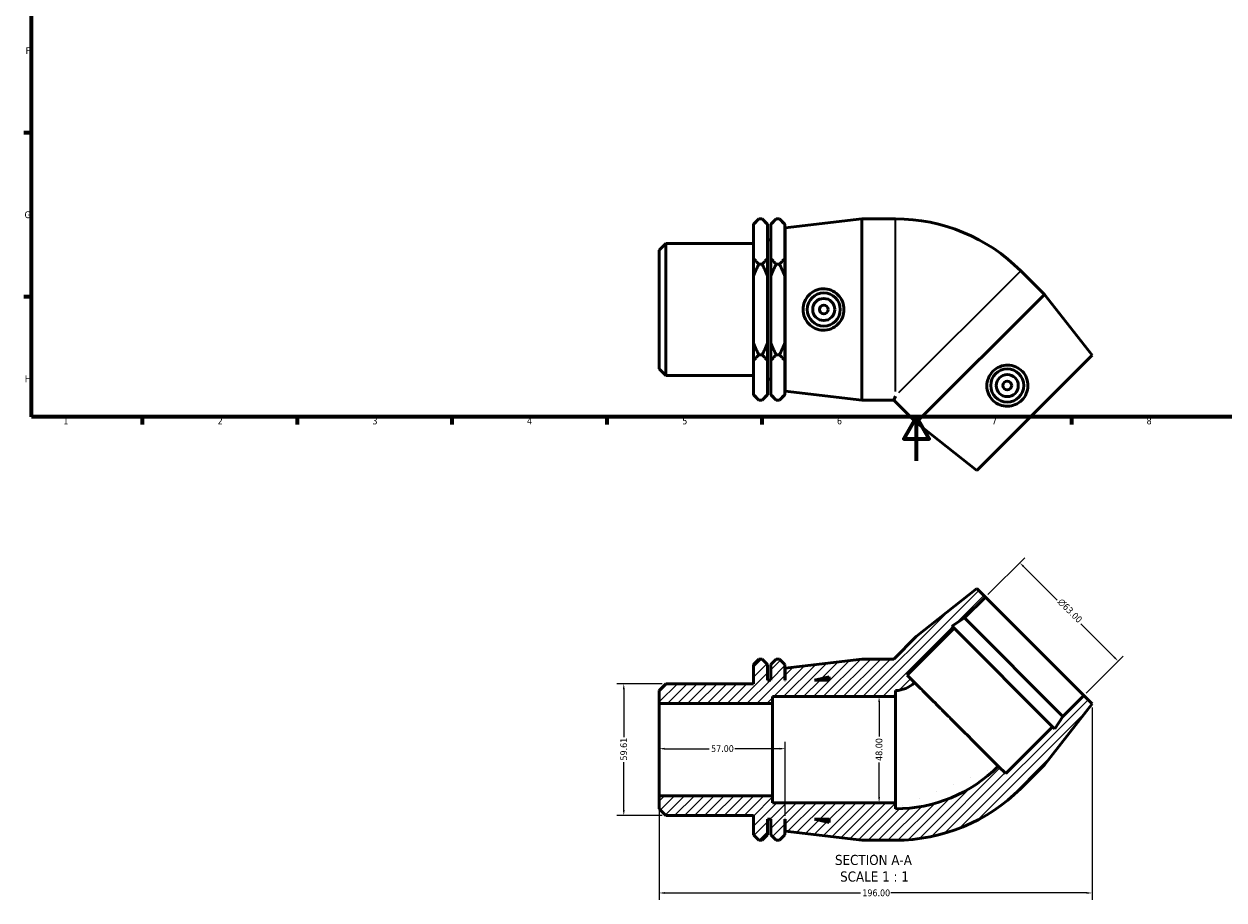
# Model space of a CAD drawing. Header units: millimetres. Extents: x 0 to 896, y -199 to 594.
# Tile 1 of 3: x 17 to 560, y -199 to 198. Entities that reach past the tile are written whole.
import ezdxf

# ---------------------------------------------------------------- set-up
doc = ezdxf.new("R2010")
doc.units = ezdxf.units.MM
for name, color, linetype, lineweight in [('Border (ANSI)', 7, 'Continuous', 70), ('Dimension (ANSI)', 7, 'Continuous', 25), ('Hatch (ANSI)', 7, 'Continuous', 18), ('Symbol (ANSI)', 7, 'Continuous', 25), ('Visible (ANSI)', 7, 'Continuous', 50), ('Visible Narrow (ANSI)', 7, 'Continuous', 35)]:
    doc.layers.add(name, color=color, linetype=linetype, lineweight=lineweight)
doc.styles.add('Label Text (ANSI)', font='tahoma.ttf')
doc.styles.add('Note Text (ANSI)', font='tahoma.ttf')
doc.dimstyles.new('Default - mm (ANSI)', dxfattribs={"dimtxt": 3.048, "dimasz": 2.5, "dimexe": 3.175, "dimexo": 1.6002, "dimgap": 0.8, "dimtad": 0, "dimtoh": 1, "dimrnd": 1e-08, "dimzin": 4, "dimdsep": 46, "dimtxsty": 'Note Text (ANSI)', "dimcen": 0.09, "dimdle": 10, "dimclrd": 256, "dimclre": 256, "dimclrt": 256, "dimadec": 1, "dimazin": 1, "dimtfac": 1, "dimtofl": 0, "dimtmove": 0, "dimatfit": 3, "dimfxl": 1, "dimtolj": 1, "dimtzin": 4, "dimlwd": -1, "dimlwe": -1, "dimarcsym": 0})

# ---------------------------------------------------------------- blocks, each defined once
blk = doc.blocks.new('Borders Default Border')
at = {"layer": 'Border (ANSI)'}
for p, q in [((20, 148.5), (16.55, 148.5)), ((20, 74.25), (16.55, 74.25)), ((70.08, 20), (70.08, 16.55)), ((140.17, 20), (140.17, 16.55)), ((210.25, 20), (210.25, 16.55)), ((280.33, 20), (280.33, 16.55)), ((350.42, 20), (350.42, 16.55)), ((490.58, 20), (490.58, 16.55))]:
    blk.add_line(p, q, dxfattribs=at)
at = {"layer": 'Border (ANSI)', "flags": 128}
for points in [[(20, 20), (20, 574), (821, 574), (821, 20), (20, 20)], [(420.5, 0), (420.5, 20), (414.73, 10), (426.27, 10), (420.5, 20)]]:
    blk.add_lwpolyline(points, dxfattribs=at)
at = {"layer": 'Border (ANSI)', "char_height": 3.05, "attachment_point": 7, "style": 'Note Text (ANSI)'}
for s, insert in [('F', (17.29, 184.1)), ('G', (16.81, 109.79)), ('H', (16.97, 35.6)), ('1', (34.35, 16.55)), ('2', (104.2, 16.55)), ('3', (174.26, 16.49)), ('4', (244.23, 16.55)), ('5', (314.48, 16.49)), ('6', (384.49, 16.49)), ('7', (454.6, 16.55)), ('8', (524.63, 16.48))]:
    blk.add_mtext(s, dxfattribs=dict(at, insert=insert))
blk = doc.blocks.new('*D7')
at = {"layer": 'Defpoints', "color": 0, "transparency": 16777216}
for p in [(500.03, -109.96), (304.03, -151.5), (500.03, -195.48)]:
    blk.add_point(p, dxfattribs=at)
at = {"layer": 'Dimension (ANSI)', "transparency": 16777216}
for p, q in [((500.03, -111.56), (500.03, -198.65)), ((304.03, -153.1), (304.03, -198.65)), ((306.53, -195.48), (395.19, -195.48)), ((497.53, -195.48), (408.87, -195.48))]:
    blk.add_line(p, q, dxfattribs=at)
for points in [[(306.53, -195.06), (306.53, -195.89), (304.03, -195.48)], [(497.53, -195.06), (497.53, -195.89), (500.03, -195.48)]]:
    blk.add_solid(points, dxfattribs=at)
at = {"layer": 'Dimension (ANSI)', "transparency": 16777216, "insert": (395.99, -193.89), "char_height": 3.048, "attachment_point": 1, "style": 'Note Text (ANSI)'}
blk.add_mtext('\\A1;196.00', dxfattribs=at)
blk = doc.blocks.new('*D8')
at = {"layer": 'Defpoints', "color": 0, "transparency": 16777216}
for p in [(304.03, -130.21), (361.03, -130.21), (361.03, -162.13)]:
    blk.add_point(p, dxfattribs=at)
at = {"layer": 'Dimension (ANSI)', "transparency": 16777216}
for p, q in [((306.53, -130.21), (326.73, -130.21)), ((358.53, -130.21), (338.33, -130.21)), ((361.03, -160.53), (361.03, -127.04))]:
    blk.add_line(p, q, dxfattribs=at)
for points in [[(306.53, -129.79), (306.53, -130.63), (304.03, -130.21)], [(358.53, -129.79), (358.53, -130.63), (361.03, -130.21)]]:
    blk.add_solid(points, dxfattribs=at)
at = {"layer": 'Dimension (ANSI)', "transparency": 16777216, "insert": (327.53, -128.62), "char_height": 3.048, "attachment_point": 1, "style": 'Note Text (ANSI)'}
blk.add_mtext('\\A1;57.00', dxfattribs=at)
blk = doc.blocks.new('*D9')
at = {"layer": 'Defpoints', "color": 0, "transparency": 16777216}
for p in [(307.01, -100.83), (288.01, -160.44), (307.01, -160.44)]:
    blk.add_point(p, dxfattribs=at)
at = {"layer": 'Dimension (ANSI)', "transparency": 16777216}
for p, q in [((305.41, -100.83), (284.84, -100.83)), ((288.01, -103.33), (288.01, -124.92)), ((288.01, -157.94), (288.01, -136.35)), ((305.41, -160.44), (284.84, -160.44))]:
    blk.add_line(p, q, dxfattribs=at)
for points in [[(287.59, -103.33), (288.43, -103.33), (288.01, -100.83)], [(287.59, -157.94), (288.43, -157.94), (288.01, -160.44)]]:
    blk.add_solid(points, dxfattribs=at)
at = {"layer": 'Dimension (ANSI)', "transparency": 16777216, "insert": (286.43, -135.55), "char_height": 3.048, "attachment_point": 1, "rotation": 90, "style": 'Note Text (ANSI)'}
blk.add_mtext('\\A1;59.61', dxfattribs=at)
blk = doc.blocks.new('*D10')
at = {"layer": 'Defpoints', "color": 0, "transparency": 16777216}
for p in [(467.22, -46.04), (451.67, -61.59), (496.21, -106.14)]:
    blk.add_point(p, dxfattribs=at)
at = {"layer": 'Dimension (ANSI)', "transparency": 16777216}
for p, q in [((452.8, -60.46), (469.47, -43.79)), ((468.99, -47.8), (484.14, -62.96)), ((510, -88.82), (494.85, -73.66)), ((497.34, -105.01), (514.01, -88.34))]:
    blk.add_line(p, q, dxfattribs=at)
for points in [[(469.28, -47.51), (468.69, -48.1), (467.22, -46.04)], [(510.3, -88.52), (509.71, -89.11), (511.77, -90.58)]]:
    blk.add_solid(points, dxfattribs=at)
at = {"layer": 'Dimension (ANSI)', "transparency": 16777216, "insert": (486.33, -61.9), "char_height": 3.048, "attachment_point": 1, "rotation": 315, "style": 'Note Text (ANSI)'}
blk.add_mtext('\\A1;\\fAIGDT|b0|i0;\\H3.0480;\\ln\\fTahoma|b0|i0;\\H3.0480;63.00', dxfattribs=at)
blk = doc.blocks.new('*D11')
at = {"layer": 'Defpoints', "color": 0, "transparency": 16777216}
for p in [(403.57, -106.63), (403.57, -154.63), (403.57, -154.63)]:
    blk.add_point(p, dxfattribs=at)
at = {"layer": 'Dimension (ANSI)', "transparency": 16777216}
for p, q in [((403.57, -109.13), (403.57, -124.75)), ((403.57, -152.13), (403.57, -136.52))]:
    blk.add_line(p, q, dxfattribs=at)
for points in [[(403.16, -109.13), (403.99, -109.13), (403.57, -106.63)], [(403.16, -152.13), (403.99, -152.13), (403.57, -154.63)]]:
    blk.add_solid(points, dxfattribs=at)
at = {"layer": 'Dimension (ANSI)', "transparency": 16777216, "insert": (401.98, -135.72), "char_height": 3.048, "attachment_point": 1, "rotation": 90, "style": 'Note Text (ANSI)'}
blk.add_mtext('\\A1;48.00', dxfattribs=at)

msp = doc.modelspace()

# ---------------------------------------------------------------- hatches: boundary and pattern name
at = {"layer": 'Hatch (ANSI)'}
h = msp.add_hatch(dxfattribs=at)
h.set_pattern_fill('ANSI31', color=256, scale=25.4, style=0)
h.set_pattern_definition([(45, (0, 0), (-2.245064, 2.245064), [])])
edge = h.paths.add_edge_path()
edge.add_ellipse((410.931, -91.428), major_axis=(0, -80.206), ratio=1, start_angle=0, end_angle=45)
edge.add_line((467.646, -148.142), (478.358, -137.43))
edge.add_line((478.358, -137.43), (500.031, -109.959))
edge.add_line((500.031, -109.959), (496.213, -106.14))
edge.add_line((496.213, -106.14), (486.785, -115.568))
edge.add_line((486.785, -115.568), (483.073, -121.284))
edge.add_line((483.073, -121.284), (482.071, -120.282))
edge.add_line((482.071, -120.282), (460.858, -141.496))
edge.add_line((460.858, -141.496), (457.516, -138.154))
edge.add_ellipse((410.931, -91.428), major_axis=(46.585, -46.727), ratio=1, start_angle=315.08684, end_angle=360, ccw=False)
edge.add_line((410.931, -157.409), (410.931, -154.634))
edge.add_line((410.931, -154.634), (355.331, -154.634))
edge.add_line((355.331, -154.634), (355.331, -151.499))
edge.add_line((355.331, -151.499), (304.031, -151.499))
edge.add_line((304.031, -151.499), (304.031, -157.461))
edge.add_line((304.031, -157.461), (307.012, -160.441))
edge.add_line((307.012, -160.441), (346.681, -160.441))
edge.add_line((346.681, -160.441), (346.681, -169.174))
edge.add_line((346.681, -169.174), (349.141, -171.634))
edge.add_line((349.141, -171.634), (350.634, -171.634))
edge.add_line((350.634, -171.634), (353.094, -169.174))
edge.add_line((353.094, -169.174), (353.094, -162.134))
edge.add_line((353.094, -162.134), (354.519, -162.134))
edge.add_line((354.519, -162.134), (354.519, -169.174))
edge.add_line((354.519, -169.174), (356.979, -171.634))
edge.add_line((356.979, -171.634), (358.471, -171.634))
edge.add_line((358.471, -171.634), (360.931, -169.174))
edge.add_line((360.931, -169.174), (360.931, -162.134))
edge.add_line((360.931, -162.134), (361.031, -162.134))
edge.add_line((361.031, -162.134), (361.031, -167.534))
edge.add_line((361.031, -167.534), (395.781, -171.634))
edge.add_line((395.781, -171.634), (410.931, -171.634))
h.paths.add_polyline_path([(381.031, -163.551), (374.365, -162.134), (381.031, -162.134)], flags=0)
edge = h.paths.add_edge_path()
edge.add_line((420.376, -79.447), (410.188, -89.634))
edge.add_line((410.188, -89.634), (395.781, -89.634))
edge.add_line((395.781, -89.634), (361.031, -93.734))
edge.add_line((361.031, -93.734), (361.031, -99.134))
edge.add_line((361.031, -99.134), (360.931, -99.134))
edge.add_line((360.931, -99.134), (360.931, -92.094))
edge.add_line((360.931, -92.094), (358.471, -89.634))
edge.add_line((358.471, -89.634), (356.979, -89.634))
edge.add_line((356.979, -89.634), (354.519, -92.094))
edge.add_line((354.519, -92.094), (354.519, -99.134))
edge.add_line((354.519, -99.134), (353.094, -99.134))
edge.add_line((353.094, -99.134), (353.094, -92.094))
edge.add_line((353.094, -92.094), (350.634, -89.634))
edge.add_line((350.634, -89.634), (349.141, -89.634))
edge.add_line((349.141, -89.634), (346.681, -92.094))
edge.add_line((346.681, -92.094), (346.681, -100.827))
edge.add_line((346.681, -100.827), (307.012, -100.827))
edge.add_line((307.012, -100.827), (304.031, -103.808))
edge.add_line((304.031, -103.808), (304.031, -109.769))
edge.add_line((304.031, -109.769), (355.331, -109.769))
edge.add_line((355.331, -109.769), (355.331, -106.634))
edge.add_line((355.331, -106.634), (410.931, -106.634))
edge.add_line((410.931, -106.634), (410.931, -103.859))
edge.add_ellipse((410.931, -91.428), major_axis=(0, -12.431), ratio=1, start_angle=0, end_angle=44.5391)
edge.add_line((419.651, -100.289), (416.31, -96.948))
edge.add_line((416.31, -96.948), (437.523, -75.735))
edge.add_line((437.523, -75.735), (436.521, -74.733))
edge.add_line((436.521, -74.733), (442.237, -71.021))
edge.add_line((442.237, -71.021), (451.665, -61.593))
edge.add_line((451.665, -61.593), (447.847, -57.774))
edge.add_line((447.847, -57.774), (420.376, -79.447))
h.paths.add_polyline_path([(374.365, -99.134), (381.031, -97.717), (381.031, -99.134)], flags=0)

# ---------------------------------------------------------------- linework, layer by layer
at = {"layer": 'Visible (ANSI)'}
for p, q in [((346.681, 107.048), (349.141, 109.508)), ((350.634, 109.508), (349.141, 109.508)), ((353.094, 107.048), (350.634, 109.508)), ((354.519, 107.048), (356.979, 109.508)), ((358.471, 109.508), (356.979, 109.508)), ((360.931, 107.048), (358.471, 109.508)), ((361.031, 105.408), (395.781, 109.508)), ((395.781, 27.508), (395.781, 109.508)), ((395.781, 109.508), (410.931, 109.508)), ((346.681, 106.751), (346.681, 107.048)), ((346.681, 91.765), (346.681, 106.751)), ((353.094, 107.048), (353.094, 106.751)), ((353.094, 106.751), (353.094, 91.765)), ((354.519, 106.751), (354.519, 107.048)), ((354.519, 91.765), (354.519, 106.751)), ((360.931, 107.048), (360.931, 106.751)), ((360.931, 106.751), (360.931, 91.765)), ((361.031, 31.608), (361.031, 105.408)), ((304.031, 95.334), (307.012, 98.315)), ((307.012, 98.315), (307.012, 38.701)), ((307.012, 98.315), (346.681, 98.315)), ((353.094, 100.008), (354.519, 100.008)), ((360.931, 100.008), (361.031, 100.008)), ((304.031, 41.682), (304.031, 95.334)), ((346.681, 83.494), (346.681, 91.765)), ((349.141, 89.008), (350.634, 89.008)), ((353.094, 91.765), (353.094, 83.494)), ((354.519, 83.494), (354.519, 91.765)), ((356.979, 89.008), (358.471, 89.008)), ((360.931, 91.765), (360.931, 83.494)), ((346.681, 53.522), (346.681, 83.494)), ((353.094, 83.494), (353.094, 53.522)), ((354.519, 53.522), (354.519, 83.494)), ((360.931, 83.494), (360.931, 53.522)), ((478.358, 75.303), (467.646, 86.016)), ((478.358, 75.303), (420.376, 17.32)), ((500.031, 47.832), (478.358, 75.303)), ((346.681, 45.251), (346.681, 53.522)), ((353.094, 53.522), (353.094, 45.251)), ((354.519, 45.251), (354.519, 53.522)), ((360.931, 53.522), (360.931, 45.251)), ((346.681, 30.265), (346.681, 45.251)), ((349.141, 48.008), (350.634, 48.008)), ((353.094, 45.251), (353.094, 30.265)), ((354.519, 30.265), (354.519, 45.251)), ((356.979, 48.008), (358.471, 48.008)), ((360.931, 45.251), (360.931, 30.265)), ((500.031, 47.832), (447.847, -4.352)), ((304.031, 41.682), (307.012, 38.701)), ((307.012, 38.701), (346.681, 38.701)), ((353.094, 37.008), (354.519, 37.008)), ((360.931, 37.008), (361.031, 37.008)), ((346.681, 29.968), (346.681, 30.265)), ((346.681, 29.968), (349.141, 27.508)), ((350.634, 27.508), (349.141, 27.508)), ((353.094, 29.968), (350.634, 27.508)), ((353.094, 30.265), (353.094, 29.968)), ((354.519, 29.968), (354.519, 30.265)), ((354.519, 29.968), (356.979, 27.508)), ((358.471, 27.508), (356.979, 27.508)), ((360.931, 29.968), (358.471, 27.508)), ((360.931, 30.265), (360.931, 29.968)), ((361.031, 31.608), (395.781, 27.508)), ((395.781, 27.508), (410.188, 27.508)), ((410.931, 29.301), (410.188, 27.508)), ((420.376, 17.32), (410.188, 27.508)), ((447.847, -4.352), (420.376, 17.32)), ((447.847, -57.774), (420.376, -79.447)), ((451.665, -61.593), (447.847, -57.774)), ((442.237, -71.021), (451.665, -61.593)), ((451.665, -61.593), (496.213, -106.14)), ((416.31, -96.948), (437.523, -75.735)), ((436.521, -74.733), (442.237, -71.021)), ((437.523, -75.735), (436.521, -74.733)), ((437.523, -75.735), (482.071, -120.282)), ((442.237, -71.021), (486.785, -115.568)), ((420.376, -79.447), (410.188, -89.634)), ((349.141, -89.634), (346.681, -92.094)), ((346.681, -92.094), (346.681, -100.827)), ((350.634, -89.634), (349.141, -89.634)), ((353.094, -92.094), (350.634, -89.634)), ((353.094, -99.134), (353.094, -92.094)), ((356.979, -89.634), (354.519, -92.094)), ((354.519, -92.094), (354.519, -99.134)), ((358.471, -89.634), (356.979, -89.634)), ((360.931, -92.094), (358.471, -89.634)), ((360.931, -99.134), (360.931, -92.094)), ((395.781, -89.634), (361.031, -93.734)), ((410.188, -89.634), (395.781, -89.634)), ((361.031, -93.734), (361.031, -99.134)), ((374.365, -99.134), (381.031, -97.717)), ((381.031, -97.717), (381.031, -99.134)), ((419.651, -100.289), (416.31, -96.948)), ((307.012, -100.827), (304.031, -103.808)), ((346.681, -100.827), (307.012, -100.827)), ((354.519, -99.134), (353.094, -99.134)), ((361.031, -99.134), (360.931, -99.134)), ((381.031, -99.134), (374.365, -99.134)), ((304.031, -103.808), (304.031, -109.769)), ((355.331, -109.769), (355.331, -106.634)), ((355.331, -106.634), (410.931, -106.634)), ((410.931, -106.634), (410.931, -103.859)), ((410.931, -154.634), (410.931, -106.634)), ((496.213, -106.14), (486.785, -115.568)), ((500.031, -109.959), (496.213, -106.14)), ((304.031, -109.769), (355.331, -109.769)), ((304.031, -151.499), (304.031, -109.769)), ((355.331, -151.499), (355.331, -109.769)), ((478.358, -137.43), (500.031, -109.959)), ((486.785, -115.568), (483.073, -121.284)), ((482.071, -120.282), (460.858, -141.496)), ((483.073, -121.284), (482.071, -120.282)), ((460.858, -141.496), (457.516, -138.154)), ((467.646, -148.142), (478.358, -137.43)), ((355.331, -151.499), (304.031, -151.499)), ((304.031, -151.499), (304.031, -157.461)), ((355.331, -154.634), (355.331, -151.499)), ((304.031, -157.461), (307.012, -160.441)), ((410.931, -154.634), (355.331, -154.634)), ((410.931, -157.409), (410.931, -154.634)), ((307.012, -160.441), (346.681, -160.441)), ((346.681, -160.441), (346.681, -169.174)), ((353.094, -169.174), (353.094, -162.134)), ((353.094, -162.134), (354.519, -162.134)), ((354.519, -162.134), (354.519, -169.174)), ((360.931, -169.174), (360.931, -162.134)), ((360.931, -162.134), (361.031, -162.134)), ((361.031, -162.134), (361.031, -167.534)), ((381.031, -163.551), (374.365, -162.134)), ((374.365, -162.134), (381.031, -162.134)), ((381.031, -162.134), (381.031, -163.551)), ((361.031, -167.534), (395.781, -171.634)), ((346.681, -169.174), (349.141, -171.634)), ((350.634, -171.634), (349.141, -171.634)), ((350.634, -171.634), (353.094, -169.174)), ((354.519, -169.174), (356.979, -171.634)), ((358.471, -171.634), (356.979, -171.634)), ((358.471, -171.634), (360.931, -169.174)), ((395.781, -171.634), (410.931, -171.634))]:
    msp.add_line(p, q, dxfattribs=at)
for centre, radius in [((378.521, 68.508), 7.5), ((378.521, 68.508), 5), ((378.521, 68.508), 2), ((461.572, 34.107), 7.5), ((461.572, 34.107), 5), ((461.572, 34.107), 2)]:
    msp.add_circle(centre, radius, dxfattribs=at)
for centre, radius, start, end in [((410.931, 29.301), 80.206, 45, 90), ((410.931, -91.428), 12.431, 270, 314.5391), ((410.931, -91.428), 65.981, 270, 314.91316), ((410.931, -91.428), 80.206, 270, 315)]:
    msp.add_arc(centre, radius, start, end, dxfattribs=at)
for points in [[(346.681, 106.751), (347.72, 108.087), (349.141, 109.508)], [(350.634, 109.508), (352.055, 108.087), (353.094, 106.751)], [(354.519, 106.751), (355.558, 108.087), (356.979, 109.508)], [(358.471, 109.508), (359.892, 108.087), (360.931, 106.751)], [(349.141, 89.008), (347.72, 90.429), (346.681, 91.765)], [(346.681, 83.494), (347.72, 86.166), (349.141, 89.008)], [(353.094, 91.765), (352.055, 90.429), (350.634, 89.008)], [(350.634, 89.008), (352.055, 86.166), (353.094, 83.494)], [(356.979, 89.008), (355.558, 90.429), (354.519, 91.765)], [(354.519, 83.494), (355.558, 86.166), (356.979, 89.008)], [(360.931, 91.765), (359.892, 90.429), (358.471, 89.008)], [(358.471, 89.008), (359.892, 86.166), (360.931, 83.494)], [(349.141, 48.008), (347.72, 50.85), (346.681, 53.522)], [(353.094, 53.522), (352.055, 50.85), (350.634, 48.008)], [(356.979, 48.008), (355.558, 50.85), (354.519, 53.522)], [(360.931, 53.522), (359.892, 50.85), (358.471, 48.008)], [(346.681, 45.251), (347.72, 46.587), (349.141, 48.008)], [(350.634, 48.008), (352.055, 46.587), (353.094, 45.251)], [(354.519, 45.251), (355.558, 46.587), (356.979, 48.008)], [(358.471, 48.008), (359.892, 46.587), (360.931, 45.251)], [(349.141, 27.508), (347.72, 28.929), (346.681, 30.265)], [(353.094, 30.265), (352.055, 28.929), (350.634, 27.508)], [(356.979, 27.508), (355.558, 28.929), (354.519, 30.265)], [(360.931, 30.265), (359.892, 28.929), (358.471, 27.508)]]:
    msp.add_rational_spline(points, [1, 1.00241153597, 1], degree=2, dxfattribs=at)
for points, knots in [([(378.162, 59.158), (377.026, 59.191), (375.814, 59.45), (373.594, 60.436), (372.585, 61.161), (370.994, 62.814), (370.306, 63.855), (369.395, 66.126), (369.172, 67.356), (369.172, 69.659), (369.395, 70.889), (370.306, 73.16), (370.994, 74.202), (372.585, 75.855), (373.594, 76.58), (375.814, 77.565), (377.026, 77.825), (379.373, 77.892), (380.657, 77.674), (383.01, 76.731), (384.08, 76.006), (385.754, 74.337), (386.476, 73.286), (387.439, 70.969), (387.679, 69.702), (387.679, 67.314), (387.439, 66.047), (386.476, 63.73), (385.754, 62.679), (384.08, 61.01), (383.01, 60.285), (380.657, 59.342), (379.373, 59.124), (378.162, 59.158)], [0, 0, 0, 0, 0.3433747, 0.3433747, 0.6867495, 0.6867495, 1.0322057, 1.0322057, 1.377662, 1.377662, 1.7231182, 1.7231182, 2.0685744, 2.0685744, 2.4119492, 2.4119492, 2.7553239, 2.7553239, 3.1210146, 3.1210146, 3.4867052, 3.4867052, 3.8448689, 3.8448689, 4.2030326, 4.2030326, 4.5611963, 4.5611963, 4.91936, 4.91936, 5.2850507, 5.2850507, 5.6507413, 5.6507413, 5.6507413, 5.6507413]), ([(468.437, 40.465), (469.218, 39.638), (469.89, 38.598), (470.764, 36.331), (470.964, 35.105), (470.92, 32.811), (470.67, 31.588), (469.709, 29.338), (468.997, 28.31), (467.369, 26.682), (466.341, 25.97), (464.091, 25.008), (462.868, 24.759), (460.574, 24.715), (459.348, 24.915), (457.081, 25.789), (456.041, 26.461), (454.334, 28.074), (453.581, 29.136), (452.583, 31.467), (452.339, 32.736), (452.336, 35.1), (452.568, 36.354), (453.526, 38.673), (454.252, 39.739), (455.94, 41.427), (457.006, 42.153), (459.325, 43.111), (460.579, 43.343), (462.943, 43.34), (464.212, 43.095), (466.543, 42.098), (467.605, 41.345), (468.437, 40.465)], [0, 0, 0, 0, 0.3433747, 0.3433747, 0.6867495, 0.6867495, 1.0322057, 1.0322057, 1.377662, 1.377662, 1.7231182, 1.7231182, 2.0685744, 2.0685744, 2.4119492, 2.4119492, 2.7553239, 2.7553239, 3.1210146, 3.1210146, 3.4867052, 3.4867052, 3.8448689, 3.8448689, 4.2030326, 4.2030326, 4.5611963, 4.5611963, 4.91936, 4.91936, 5.2850507, 5.2850507, 5.6507413, 5.6507413, 5.6507413, 5.6507413]), ([(457.516, -138.154), (457.516, -138.154), (457.401, -138.039), (456.904, -137.542), (456.522, -137.16), (455.628, -136.266), (455.033, -135.671), (453.618, -134.256), (452.797, -133.435), (451.145, -131.783), (450.161, -130.799), (448.043, -128.681), (446.908, -127.546), (444.749, -125.388), (443.527, -124.165), (441.028, -121.666), (439.752, -120.39), (437.415, -118.053), (436.139, -116.777), (433.641, -114.279), (432.418, -113.056), (430.259, -110.897), (429.124, -109.762), (427.006, -107.644), (426.022, -106.66), (424.37, -105.008), (423.549, -104.187), (422.134, -102.772), (421.539, -102.177), (420.645, -101.283), (420.263, -100.901), (419.766, -100.404), (419.651, -100.289), (419.651, -100.289)], [0, 0, 0, 0, 0.4956594, 0.4956594, 0.9913188, 0.9913188, 1.4869785, 1.4869785, 1.9826382, 1.9826382, 2.4782985, 2.4782985, 2.9739587, 2.9739587, 3.4696201, 3.4696201, 3.9652814, 3.9652814, 4.4609439, 4.4609439, 4.9566064, 4.9566064, 5.4522707, 5.4522707, 5.9479349, 5.9479349, 6.4435982, 6.4435982, 6.9392616, 6.9392616, 7.4349183, 7.4349183, 7.9305751, 7.9305751, 7.9305751, 7.9305751])]:
    msp.add_open_spline(points, degree=3, knots=knots, dxfattribs=at)
at = {"layer": 'Visible Narrow (ANSI)'}
for p, q in [((410.931, 31.398), (410.931, 109.094)), ((467.353, 85.723), (412.413, 30.784))]:
    msp.add_line(p, q, dxfattribs=at)

# ---------------------------------------------------------------- block references
msp.add_blockref('Borders Default Border', (0, 0))

# ---------------------------------------------------------------- texts
at = {"layer": 'Symbol (ANSI)', "char_height": 4.572, "attachment_point": 7, "style": 'Label Text (ANSI)'}
for s, insert in [('SECTION A-A', (383.607, -182.899)), ('SCALE 1 : 1', (385.926, -190.412))]:
    msp.add_mtext(s, dxfattribs=dict(at, insert=insert))

# ---------------------------------------------------------------- dimensions: what is measured, and where the dimension line sits
at = {"layer": 'Dimension (ANSI)'}
dim = msp.add_linear_dim(base=(467.221, -46.036), p1=(496.213, -106.14), p2=(451.665, -61.593), angle=315, text='\\fAIGDT|b0|i0;\\H3.0480;\\ln\\fTahoma|b0|i0;\\H3.0480;<>', dimstyle='Default - mm (ANSI)', override={"dimtoh": 0, "dimdec": 2, "dimtp": 0, "dimtm": 0, "dimtdec": 2, "dimatfit": 1}, dxfattribs=at)
dim.commit()
dim.dimension.update_dxf_attribs({"geometry": '*D10', "text_midpoint": (489.495, -68.31), "dimtype": 160})
for base, p1, p2, angle, override, picture, middle in [((288.012, -160.441), (307.012, -100.827), (307.012, -160.441), 90, {"dimtoh": 0, "dimdec": 2, "dimtp": 0, "dimtm": 0, "dimtdec": 2, "dimatfit": 1}, '*D9', (288.012, -130.634)), ((403.572, -154.634), (403.572, -106.634), (403.572, -154.634), 270, {"dimtoh": 0, "dimdec": 2, "dimse1": 1, "dimse2": 1, "dimtp": 0, "dimtm": 0, "dimtdec": 2, "dimatfit": 1}, '*D11', (403.572, -130.634)), ((500.031, -195.478), (304.031, -151.499), (500.031, -109.959), 180, {"dimtoh": 0, "dimdec": 2, "dimtp": 0, "dimtm": 0, "dimtdec": 2, "dimatfit": 1}, '*D7', (402.031, -195.478)), ((361.031, -130.21), (304.031, -130.21), (361.031, -162.134), 180, {"dimtoh": 0, "dimdec": 2, "dimse1": 1, "dimtp": 0, "dimtm": 0, "dimtdec": 2, "dimatfit": 1}, '*D8', (332.531, -130.21))]:
    dim = msp.add_linear_dim(base=base, p1=p1, p2=p2, angle=angle, dimstyle='Default - mm (ANSI)', override=override, dxfattribs=at)
    dim.commit()
    dim.dimension.update_dxf_attribs({"geometry": picture, "text_midpoint": middle, "dimtype": 160})

doc.saveas('drawing.dxf')
